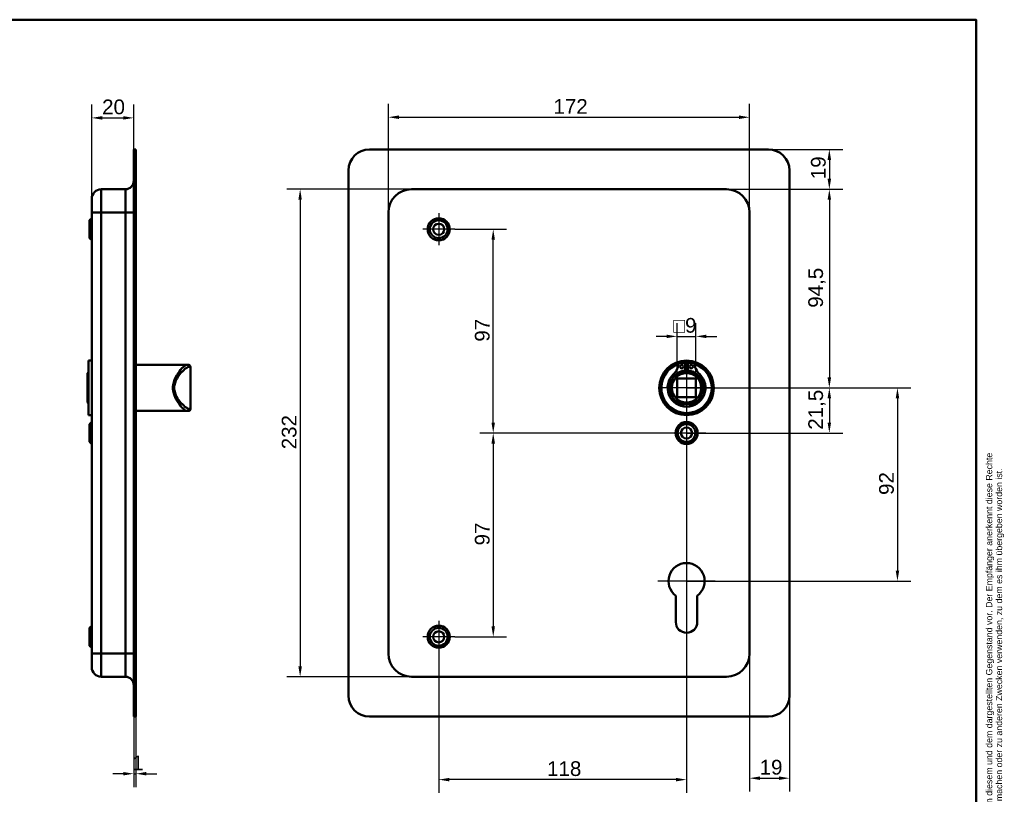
# Model space of a CAD drawing. Header units: millimetres. Extents: x 20 to 833, y 20 to 574.
# Tile 7 of 7: x 365 to 833, y 205 to 574. Entities that reach past the tile are written whole.
import ezdxf
from ezdxf.enums import TextEntityAlignment as Align

# ---------------------------------------------------------------- set-up
doc = ezdxf.new("R2010")
doc.units = ezdxf.units.MM
doc.header["$LTSCALE"] = 2
for name, color, linetype, lineweight in [('Bemaßungen(DIN)', 7, 'Continuous', 25), ('Mittelpunktmarkierung(DIN)', 7, 'Continuous', 25), ('Sichtbare Kanten(DIN)', 7, 'Continuous', 50), ('Sichtbare tangentiale Kanten(DIN)', 7, 'Continuous', 50), ('Skizziergeometrie(DIN)', 7, 'Continuous', 50), ('Skizzierlinie(DIN)', 7, 'Continuous', 25), ('Symbole(DIN)', 7, 'Continuous', 25)]:
    doc.layers.add(name, color=color, linetype=linetype, lineweight=lineweight)
doc.styles.add('Aktuell-DIN', font='arial.ttf')
doc.styles.add('STANDARD-DIN~0', font='arial.ttf')
doc.styles.add('Textstil10', font='arial.ttf')
doc.styles.add('Textstil41', font='arial.ttf', dxfattribs={"width": 0.8})
doc.styles.add('Textstil83', font='arial.ttf', dxfattribs={"width": 0.8})
doc.dimstyles.new('CAD-LAN', dxfattribs={"dimscale": 2, "dimtxt": 3.5, "dimasz": 2.5, "dimexe": 3.175, "dimexo": 0, "dimgap": 0.8, "dimtad": 1, "dimrnd": 1e-08, "dimtxsty": 'STANDARD-DIN~0', "dimcen": 0.09, "dimdle": 10, "dimclrd": 250, "dimclre": 250, "dimclrt": 250, "dimadec": 0, "dimazin": 2, "dimtfac": 1, "dimtmove": 0, "dimatfit": 3, "dimfxl": 1, "dimtolj": 1, "dimtzin": 0, "dimlwd": 25, "dimlwe": 25, "dimarcsym": 0})

# ---------------------------------------------------------------- blocks, each defined once
blk = doc.blocks.new('Ränder Standardrahmen')
at = {"layer": 'Skizziergeometrie(DIN)', "flags": 128}
blk.add_lwpolyline([(10, 10), (10, 287), (410, 287), (410, 10), (10, 10)], dxfattribs=at)
blk = doc.blocks.new('Schriftfelder Heusser')
at = {"layer": 'Skizziergeometrie(DIN)'}
for p, q in [((101, 229.92), (101, 236.92)), ((101, 236.92), (291, 236.92)), ((111, 229.92), (111, 236.92)), ((123, 229.92), (123, 236.92)), ((232, 229.92), (232, 236.92)), ((256, 229.92), (256, 236.92)), ((291, 236.92), (291, 229.92)), ((101, 191.42), (101, 229.92)), ((101, 229.92), (291, 229.92)), ((111, 229.92), (111, 221.42)), ((123, 229.92), (123, 221.42)), ((232, 229.92), (232, 221.42)), ((256, 229.92), (256, 221.42)), ((291, 229.92), (291, 191.42)), ((101, 221.42), (291, 221.42)), ((150, 221.42), (150, 204.42)), ((198.85, 221.42), (198.85, 204.42)), ((216.35, 221.42), (216.35, 204.42)), ((238.35, 221.42), (238.35, 204.42)), ((278, 221.42), (278, 191.42)), ((278, 208.67), (291, 208.67)), ((101, 204.42), (291, 204.42)), ((142, 204.42), (142, 191.42)), ((236, 204.42), (236, 191.42)), ((278, 200.17), (291, 200.17)), ((291, 191.42), (101, 191.42))]:
    blk.add_line(p, q, dxfattribs=at)
at = {"layer": 'Skizzierlinie(DIN)'}
for p, q in [((113.5, 221.42), (113.5, 204.42)), ((118, 221.42), (118, 204.42)), ((162.35, 221.42), (162.35, 204.42)), ((166.85, 221.42), (166.85, 204.42)), ((113.5, 217.17), (150, 217.17)), ((162.35, 217.17), (278, 217.17)), ((113.5, 212.92), (150, 212.92)), ((162.35, 212.92), (278, 212.92)), ((113.5, 208.67), (150, 208.67)), ((162.35, 208.67), (278, 208.67))]:
    blk.add_line(p, q, dxfattribs=at)
for centre in [(115.75, 219.25), (164.6, 219.25), (115.75, 215.04), (164.6, 215.04), (115.75, 210.79), (164.6, 210.79), (115.75, 206.54), (164.6, 206.54)]:
    blk.add_circle(centre, 1.75, dxfattribs=at)
at = {"layer": 'Symbole(DIN)', "color": 7, "insert": (293.33, 191.7), "char_height": 1.5, "width": 182.3003, "attachment_point": 1, "rotation": 90, "line_spacing_factor": 0.944221, "style": 'Aktuell-DIN'}
blk.add_mtext('\\fArial|b0|i0;\\H1.5000;Die Schlossfabrik Heusser AG ist Eigentümerin dieses Dokumentes und behält sich alle Rechte an diesem und dem dargestellten Gegenstand vor. Der Empfänger anerkennt diese Rechte\\Pund wird das Dokument nicht ohne schriftliche Ermächtigung der Eigentümerin Dritten zugänglich machen oder zu anderen Zwecken verwenden, zu dem es ihm übergeben worden ist.\\P ', dxfattribs=at)
at = {"layer": 'Symbole(DIN)', "color": 179, "true_color": 0x262659, "style": 'Aktuell-DIN'}
for s, insert, char_height, attachment_point in [('Material', (265.02, 225.62), 2.489, 5), ('Pos.', (106, 227), 2.489, 2), ('Menge', (117, 227), 2.489, 2), ('Benennung', (125.81, 225.38), 2.489, 4), ('B-Nummer', (234.74, 225.62), 2.489, 4), ('\\fArial|b0|i0;Gezeichnet', (200.05, 219.23), 2, 4), ('\\fArial|b0|i0;a', (115.81, 219.53), 2, 5), ('\\fArial|b0|i0;e', (164.54, 219.53), 2, 5), ('\\fArial|b0|i0;b', (115.75, 215), 2, 5), ('\\fArial|b0|i0;f', (164.55, 215.06), 2, 5), ('\\fArial|b0|i0;Freigegeben', (199.92, 216), 2, 1), ('\\fArial|b0|i0;c', (115.75, 211.01), 2, 5), ('\\fArial|b0|i0;g', (164.63, 211.05), 2, 5), ('\\fArial|b0|i0;Projekt', (200, 211.98), 2, 1), ('\\fArial|b0|i0;d', (115.76, 206.55), 2, 5), ('\\fArial|b0|i0;h', (164.55, 206.57), 2, 5), ('\\fArial|b0|i0;CAD-Nr.', (200, 207.5), 2, 1), ('\\fArial|b0|i0;\\H2.0000;Massstab', (284.39, 206.37), 2, 5), ('\\fArial|b0|i0;\\H2.0000;Baugruppe', (143.1, 203.73), 2, 1), ('\\fArial|b0|i0;Zeichnungs-Nr.', (237, 203.5), 2, 1), ('\\fArial|b0|i0;\\H2.5000;4853 Murgenthal', (113.33, 192.46), 2.5, 7)]:
    blk.add_mtext(s, dxfattribs=dict(at, insert=insert, char_height=char_height, attachment_point=attachment_point))
at = {"layer": 'Symbole(DIN)', "color": 179, "true_color": 0x262659, "attachment_point": 5, "style": 'Aktuell-DIN'}
for s, insert, char_height, width in [('Änd.', (107.21, 213), 2.489, 12.3494), ('Änd.', (156.12, 212.76), 2.489, 12.3494), ('\\fArial|b0|i0;Änderung', (284.51, 202.33), 2, 12.1143)]:
    blk.add_mtext(s, dxfattribs=dict(at, insert=insert, char_height=char_height, width=width))
at = {"layer": 'Symbole(DIN)', "color": 7, "insert": (143.1, 196.62), "char_height": 4.5, "width": 90.18, "attachment_point": 4, "style": 'Aktuell-DIN'}
blk.add_mtext('\\fArial|b0|i0;\\W0.90;\\H4.5000;Heusser-Muschel Serie 6  EN179', dxfattribs=at)
at = {"layer": 'Symbole(DIN)', "color": 179, "true_color": 0x262659}
for tag, height, style, p in [('AUTOR', 2.49, 'Aktuell-DIN', (240.03, 219.26)), ('KONTROLLDATUM', 2, 'Textstil10', (217.42, 215.04)), ('KONTROLLIERT_VON', 2, 'Textstil10', (239.98, 215.05))]:
    blk.add_attdef(tag, text='', height=height, dxfattribs=dict(at, style=style)).set_placement(p, align=Align.MIDDLE_LEFT)
at = {"layer": 'Symbole(DIN)', "color": 179, "true_color": 0x262659, "style": 'Textstil10'}
blk.add_attdef('ERSTELLUNGSDATUM_001', (217.26, 218.29), '', height=2, dxfattribs=at)
at = {"layer": 'Symbole(DIN)', "color": 7, "style": 'Textstil83', "width": 0.8}
blk.add_attdef('Anfänglicher_Ansichtsmaßstab_001', (281.57, 213.34), '', height=2.3, dxfattribs=at)
at = {"layer": 'Symbole(DIN)', "color": 179, "true_color": 0x262659, "style": 'Textstil10'}
blk.add_attdef('PROJEKT', text='', height=2, dxfattribs=at).set_placement((217.77, 209.72), align=Align.BOTTOM_LEFT)
at = {"layer": 'Symbole(DIN)', "color": 7, "style": 'Textstil41', "width": 0.8}
blk.add_attdef('STATUS', text='', height=5, dxfattribs=at).set_placement((284.53, 195.86), align=Align.MIDDLE_CENTER)
blk = doc.blocks.new('*D8')
at = {"layer": 'Bemaßungen(DIN)', "color": 250, "linetype": 'Continuous', "lineweight": 25, "true_color": 0x3f3f3f, "transparency": 16777216}
for p, q in [((540.09, 482.26), (540.09, 533.92)), ((712.09, 482.26), (712.09, 533.92)), ((545.09, 527.57), (707.09, 527.57))]:
    blk.add_line(p, q, dxfattribs=at)
at = {"layer": 'Bemaßungen(DIN)', "color": 250, "linetype": 'Continuous', "true_color": 0x3f3f3f, "transparency": 16777216}
for points in [[(545.09, 528.41), (545.09, 526.74), (540.09, 527.57)], [(707.09, 528.41), (707.09, 526.74), (712.09, 527.57)]]:
    blk.add_solid(points, dxfattribs=at)
at = {"layer": 'Defpoints', "color": 0, "linetype": 'Continuous', "transparency": 16777216}
for p in [(712.09, 527.57), (540.09, 482.26), (712.09, 482.26)]:
    blk.add_point(p, dxfattribs=at)
at = {"layer": 'Bemaßungen(DIN)', "color": 250, "linetype": 'Continuous', "lineweight": 25, "true_color": 0x3f3f3f, "transparency": 16777216, "insert": (618.72, 536.2), "char_height": 7, "attachment_point": 1, "style": 'STANDARD-DIN~0'}
blk.add_mtext('\\A1;172', dxfattribs=at)
blk = doc.blocks.new('*D9')
at = {"layer": 'Bemaßungen(DIN)', "color": 250, "linetype": 'Continuous', "lineweight": 25, "true_color": 0x3f3f3f, "transparency": 16777216}
for p, q in [((551.09, 493.26), (491.74, 493.26)), ((498.09, 488.26), (498.09, 266.26)), ((551.09, 261.26), (491.74, 261.26))]:
    blk.add_line(p, q, dxfattribs=at)
at = {"layer": 'Bemaßungen(DIN)', "color": 250, "linetype": 'Continuous', "true_color": 0x3f3f3f, "transparency": 16777216}
for points in [[(497.25, 488.26), (498.92, 488.26), (498.09, 493.26)], [(497.25, 266.26), (498.92, 266.26), (498.09, 261.26)]]:
    blk.add_solid(points, dxfattribs=at)
at = {"layer": 'Defpoints', "color": 0, "linetype": 'Continuous', "transparency": 16777216}
for p in [(551.09, 493.26), (498.09, 261.26), (551.09, 261.26)]:
    blk.add_point(p, dxfattribs=at)
at = {"layer": 'Bemaßungen(DIN)', "color": 250, "linetype": 'Continuous', "lineweight": 25, "true_color": 0x3f3f3f, "transparency": 16777216, "insert": (489.33, 369.5), "char_height": 7, "attachment_point": 1, "rotation": 90, "style": 'STANDARD-DIN~0'}
blk.add_mtext('\\A1;232', dxfattribs=at)
blk = doc.blocks.new('*D10')
at = {"layer": 'Bemaßungen(DIN)', "color": 250, "linetype": 'Continuous', "lineweight": 25, "true_color": 0x3f3f3f, "transparency": 16777216}
for p, q in [((701.09, 493.26), (756.44, 493.26)), ((750.09, 488.26), (750.09, 403.76)), ((682.09, 398.76), (756.44, 398.76))]:
    blk.add_line(p, q, dxfattribs=at)
at = {"layer": 'Bemaßungen(DIN)', "color": 250, "linetype": 'Continuous', "true_color": 0x3f3f3f, "transparency": 16777216}
for points in [[(749.25, 488.26), (750.92, 488.26), (750.09, 493.26)], [(749.25, 403.76), (750.92, 403.76), (750.09, 398.76)]]:
    blk.add_solid(points, dxfattribs=at)
at = {"layer": 'Defpoints', "color": 0, "linetype": 'Continuous', "transparency": 16777216}
for p in [(701.09, 493.26), (682.09, 398.76), (750.09, 398.76)]:
    blk.add_point(p, dxfattribs=at)
at = {"layer": 'Bemaßungen(DIN)', "color": 250, "linetype": 'Continuous', "lineweight": 25, "true_color": 0x3f3f3f, "transparency": 16777216, "insert": (740.07, 436.89), "char_height": 7, "attachment_point": 1, "rotation": 90, "style": 'STANDARD-DIN~0'}
blk.add_mtext('\\A1;94,5', dxfattribs=at)
blk = doc.blocks.new('*D11')
at = {"layer": 'Bemaßungen(DIN)', "color": 250, "linetype": 'Continuous', "lineweight": 25, "true_color": 0x3f3f3f, "transparency": 16777216}
for p, q in [((682.09, 398.76), (756.44, 398.76)), ((750.09, 393.76), (750.09, 382.26)), ((682.09, 377.26), (756.44, 377.26))]:
    blk.add_line(p, q, dxfattribs=at)
at = {"layer": 'Bemaßungen(DIN)', "color": 250, "linetype": 'Continuous', "true_color": 0x3f3f3f, "transparency": 16777216}
for points in [[(749.25, 393.76), (750.92, 393.76), (750.09, 398.76)], [(749.25, 382.26), (750.92, 382.26), (750.09, 377.26)]]:
    blk.add_solid(points, dxfattribs=at)
at = {"layer": 'Defpoints', "color": 0, "linetype": 'Continuous', "transparency": 16777216}
for p in [(682.09, 398.76), (682.09, 377.26), (750.09, 377.26)]:
    blk.add_point(p, dxfattribs=at)
at = {"layer": 'Bemaßungen(DIN)', "color": 250, "linetype": 'Continuous', "lineweight": 25, "true_color": 0x3f3f3f, "transparency": 16777216, "insert": (740.07, 378.83), "char_height": 7, "attachment_point": 1, "rotation": 90, "style": 'STANDARD-DIN~0'}
blk.add_mtext('\\A1;21,5', dxfattribs=at)
blk = doc.blocks.new('*D12')
at = {"layer": 'Bemaßungen(DIN)', "color": 250, "linetype": 'Continuous', "lineweight": 25, "true_color": 0x3f3f3f, "transparency": 16777216}
for p, q in [((682.09, 398.76), (788.87, 398.76)), ((782.52, 393.76), (782.52, 311.76)), ((682.09, 306.76), (788.87, 306.76))]:
    blk.add_line(p, q, dxfattribs=at)
at = {"layer": 'Bemaßungen(DIN)', "color": 250, "linetype": 'Continuous', "true_color": 0x3f3f3f, "transparency": 16777216}
for points in [[(781.69, 393.76), (783.36, 393.76), (782.52, 398.76)], [(781.69, 311.76), (783.36, 311.76), (782.52, 306.76)]]:
    blk.add_solid(points, dxfattribs=at)
at = {"layer": 'Defpoints', "color": 0, "linetype": 'Continuous', "transparency": 16777216}
for p in [(682.09, 398.76), (682.09, 306.76), (782.52, 306.76)]:
    blk.add_point(p, dxfattribs=at)
at = {"layer": 'Bemaßungen(DIN)', "color": 250, "linetype": 'Continuous', "lineweight": 25, "true_color": 0x3f3f3f, "transparency": 16777216, "insert": (773.78, 347.78), "char_height": 7, "attachment_point": 1, "rotation": 90, "style": 'STANDARD-DIN~0'}
blk.add_mtext('\\A1;92', dxfattribs=at)
blk = doc.blocks.new('*D13')
at = {"layer": 'Bemaßungen(DIN)', "color": 250, "linetype": 'Continuous', "lineweight": 25, "true_color": 0x3f3f3f, "transparency": 16777216}
for p, q in [((721.09, 512.26), (756.44, 512.26)), ((750.09, 507.26), (750.09, 498.26)), ((701.09, 493.26), (756.44, 493.26))]:
    blk.add_line(p, q, dxfattribs=at)
at = {"layer": 'Bemaßungen(DIN)', "color": 250, "linetype": 'Continuous', "true_color": 0x3f3f3f, "transparency": 16777216}
for points in [[(749.25, 507.26), (750.92, 507.26), (750.09, 512.26)], [(749.25, 498.26), (750.92, 498.26), (750.09, 493.26)]]:
    blk.add_solid(points, dxfattribs=at)
at = {"layer": 'Defpoints', "color": 0, "linetype": 'Continuous', "transparency": 16777216}
for p in [(721.09, 512.26), (701.09, 493.26), (750.09, 493.26)]:
    blk.add_point(p, dxfattribs=at)
at = {"layer": 'Bemaßungen(DIN)', "color": 250, "linetype": 'Continuous', "lineweight": 25, "true_color": 0x3f3f3f, "transparency": 16777216, "insert": (741.34, 498.07), "char_height": 7, "attachment_point": 1, "rotation": 90, "style": 'STANDARD-DIN~0'}
blk.add_mtext('\\A1;19', dxfattribs=at)
blk = doc.blocks.new('*D14')
at = {"layer": 'Bemaßungen(DIN)', "color": 250, "linetype": 'Continuous', "lineweight": 25, "true_color": 0x3f3f3f, "transparency": 16777216}
for p, q in [((571.74, 474.26), (596.39, 474.26)), ((590.04, 382.26), (590.04, 469.26)), ((682.09, 377.26), (583.69, 377.26))]:
    blk.add_line(p, q, dxfattribs=at)
at = {"layer": 'Bemaßungen(DIN)', "color": 250, "linetype": 'Continuous', "true_color": 0x3f3f3f, "transparency": 16777216}
for points in [[(589.21, 469.26), (590.87, 469.26), (590.04, 474.26)], [(589.21, 382.26), (590.87, 382.26), (590.04, 377.26)]]:
    blk.add_solid(points, dxfattribs=at)
at = {"layer": 'Defpoints', "color": 0, "linetype": 'Continuous', "transparency": 16777216}
for p in [(571.74, 474.26), (590.04, 474.26), (682.09, 377.26)]:
    blk.add_point(p, dxfattribs=at)
at = {"layer": 'Bemaßungen(DIN)', "color": 250, "linetype": 'Continuous', "lineweight": 25, "true_color": 0x3f3f3f, "transparency": 16777216, "insert": (581.29, 420.74), "char_height": 7, "attachment_point": 1, "rotation": 90, "style": 'STANDARD-DIN~0'}
blk.add_mtext('\\A1;97', dxfattribs=at)
blk = doc.blocks.new('*D15')
at = {"layer": 'Bemaßungen(DIN)', "color": 250, "linetype": 'Continuous', "lineweight": 25, "true_color": 0x3f3f3f, "transparency": 16777216}
for p, q in [((682.09, 377.26), (583.69, 377.26)), ((590.04, 372.26), (590.04, 285.26)), ((571.74, 280.26), (596.39, 280.26))]:
    blk.add_line(p, q, dxfattribs=at)
at = {"layer": 'Bemaßungen(DIN)', "color": 250, "linetype": 'Continuous', "true_color": 0x3f3f3f, "transparency": 16777216}
for points in [[(589.21, 372.26), (590.87, 372.26), (590.04, 377.26)], [(589.21, 285.26), (590.87, 285.26), (590.04, 280.26)]]:
    blk.add_solid(points, dxfattribs=at)
at = {"layer": 'Defpoints', "color": 0, "linetype": 'Continuous', "transparency": 16777216}
for p in [(682.09, 377.26), (571.74, 280.26), (590.04, 280.26)]:
    blk.add_point(p, dxfattribs=at)
at = {"layer": 'Bemaßungen(DIN)', "color": 250, "linetype": 'Continuous', "lineweight": 25, "true_color": 0x3f3f3f, "transparency": 16777216, "insert": (581.29, 323.74), "char_height": 7, "attachment_point": 1, "rotation": 90, "style": 'STANDARD-DIN~0'}
blk.add_mtext('\\A1;97', dxfattribs=at)
blk = doc.blocks.new('*D16')
at = {"layer": 'Bemaßungen(DIN)', "color": 250, "linetype": 'Continuous', "lineweight": 25, "true_color": 0x3f3f3f, "transparency": 16777216}
for p, q in [((682.09, 368.01), (682.09, 205.91)), ((564.09, 272.61), (564.09, 205.91)), ((677.09, 212.26), (569.09, 212.26))]:
    blk.add_line(p, q, dxfattribs=at)
at = {"layer": 'Bemaßungen(DIN)', "color": 250, "linetype": 'Continuous', "true_color": 0x3f3f3f, "transparency": 16777216}
for points in [[(569.09, 213.09), (569.09, 211.43), (564.09, 212.26)], [(677.09, 213.09), (677.09, 211.43), (682.09, 212.26)]]:
    blk.add_solid(points, dxfattribs=at)
at = {"layer": 'Defpoints', "color": 0, "linetype": 'Continuous', "transparency": 16777216}
for p in [(682.09, 368.01), (564.09, 272.61), (564.09, 212.26)]:
    blk.add_point(p, dxfattribs=at)
at = {"layer": 'Bemaßungen(DIN)', "color": 250, "linetype": 'Continuous', "lineweight": 25, "true_color": 0x3f3f3f, "transparency": 16777216, "insert": (615.68, 221.01), "char_height": 7, "attachment_point": 1, "style": 'STANDARD-DIN~0'}
blk.add_mtext('\\A1;118', dxfattribs=at)
blk = doc.blocks.new('*D17')
at = {"layer": 'Bemaßungen(DIN)', "color": 250, "linetype": 'Continuous', "lineweight": 25, "true_color": 0x3f3f3f, "transparency": 16777216}
for p, q in [((712.09, 272.26), (712.09, 206.6)), ((731.09, 252.26), (731.09, 206.6)), ((717.09, 212.95), (726.09, 212.95))]:
    blk.add_line(p, q, dxfattribs=at)
at = {"layer": 'Bemaßungen(DIN)', "color": 250, "linetype": 'Continuous', "true_color": 0x3f3f3f, "transparency": 16777216}
for points in [[(717.09, 213.79), (717.09, 212.12), (712.09, 212.95)], [(726.09, 213.79), (726.09, 212.12), (731.09, 212.95)]]:
    blk.add_solid(points, dxfattribs=at)
at = {"layer": 'Defpoints', "color": 0, "linetype": 'Continuous', "transparency": 16777216}
for p in [(712.09, 272.26), (731.09, 252.26), (731.09, 212.95)]:
    blk.add_point(p, dxfattribs=at)
at = {"layer": 'Bemaßungen(DIN)', "color": 250, "linetype": 'Continuous', "lineweight": 25, "true_color": 0x3f3f3f, "transparency": 16777216, "insert": (716.9, 221.7), "char_height": 7, "attachment_point": 1, "style": 'STANDARD-DIN~0'}
blk.add_mtext('\\A1;19', dxfattribs=at)
blk = doc.blocks.new('*D18')
at = {"layer": 'Bemaßungen(DIN)', "color": 250, "linetype": 'Continuous', "lineweight": 25, "true_color": 0x3f3f3f, "transparency": 16777216}
for p, q in [((677.59, 403.26), (677.59, 429.61)), ((686.59, 403.26), (686.59, 429.61)), ((672.59, 423.26), (667.59, 423.26)), ((677.59, 423.26), (686.59, 423.26)), ((691.59, 423.26), (696.59, 423.26))]:
    blk.add_line(p, q, dxfattribs=at)
at = {"layer": 'Bemaßungen(DIN)', "color": 250, "linetype": 'Continuous', "true_color": 0x3f3f3f, "transparency": 16777216}
for points in [[(672.59, 424.09), (672.59, 422.43), (677.59, 423.26)], [(691.59, 424.09), (691.59, 422.43), (686.59, 423.26)]]:
    blk.add_solid(points, dxfattribs=at)
at = {"layer": 'Defpoints', "color": 0, "linetype": 'Continuous', "transparency": 16777216}
for p in [(686.59, 423.26), (677.59, 403.26), (686.59, 403.26)]:
    blk.add_point(p, dxfattribs=at)
at = {"layer": 'Bemaßungen(DIN)', "color": 250, "linetype": 'Continuous', "lineweight": 25, "true_color": 0x3f3f3f, "transparency": 16777216, "insert": (675.72, 432.01), "char_height": 7, "attachment_point": 1, "style": 'STANDARD-DIN~0'}
blk.add_mtext('\\A1;\\fAIGDT|b0|i0;\\H7.0000;o\\fArial|b0|i0;\\H7.0000;9', dxfattribs=at)
blk = doc.blocks.new('*D19')
at = {"layer": 'Bemaßungen(DIN)', "color": 250, "linetype": 'Continuous', "lineweight": 25, "true_color": 0x3f3f3f, "transparency": 16777216}
for p, q in [((398.86, 488.76), (398.86, 533.61)), ((418.86, 512.26), (418.86, 533.61)), ((403.86, 527.26), (413.86, 527.26))]:
    blk.add_line(p, q, dxfattribs=at)
at = {"layer": 'Bemaßungen(DIN)', "color": 250, "linetype": 'Continuous', "true_color": 0x3f3f3f, "transparency": 16777216}
for points in [[(403.86, 528.09), (403.86, 526.43), (398.86, 527.26)], [(413.86, 528.09), (413.86, 526.43), (418.86, 527.26)]]:
    blk.add_solid(points, dxfattribs=at)
at = {"layer": 'Defpoints', "color": 0, "linetype": 'Continuous', "transparency": 16777216}
for p in [(418.86, 527.26), (418.86, 512.26), (398.86, 488.76)]:
    blk.add_point(p, dxfattribs=at)
at = {"layer": 'Bemaßungen(DIN)', "color": 250, "linetype": 'Continuous', "lineweight": 25, "true_color": 0x3f3f3f, "transparency": 16777216, "insert": (403.79, 536.01), "char_height": 7, "attachment_point": 1, "style": 'STANDARD-DIN~0'}
blk.add_mtext('\\A1;20', dxfattribs=at)
blk = doc.blocks.new('*D20')
at = {"layer": 'Bemaßungen(DIN)', "color": 250, "linetype": 'Continuous', "lineweight": 25, "true_color": 0x3f3f3f, "transparency": 16777216}
for p, q in [((418.86, 242.26), (418.86, 208.73)), ((419.86, 242.26), (419.86, 208.73)), ((413.86, 215.08), (408.86, 215.08)), ((418.86, 215.08), (419.86, 215.08)), ((424.86, 215.08), (429.86, 215.08))]:
    blk.add_line(p, q, dxfattribs=at)
at = {"layer": 'Bemaßungen(DIN)', "color": 250, "linetype": 'Continuous', "true_color": 0x3f3f3f, "transparency": 16777216}
for points in [[(413.86, 215.92), (413.86, 214.25), (418.86, 215.08)], [(424.86, 215.92), (424.86, 214.25), (419.86, 215.08)]]:
    blk.add_solid(points, dxfattribs=at)
at = {"layer": 'Defpoints', "color": 0, "linetype": 'Continuous', "transparency": 16777216}
for p in [(418.86, 242.26), (419.86, 242.26), (419.86, 215.08)]:
    blk.add_point(p, dxfattribs=at)
at = {"layer": 'Bemaßungen(DIN)', "color": 250, "linetype": 'Continuous', "lineweight": 25, "true_color": 0x3f3f3f, "transparency": 16777216, "insert": (418.07, 223.71), "char_height": 7, "attachment_point": 1, "style": 'STANDARD-DIN~0'}
blk.add_mtext('\\A1;1', dxfattribs=at)

msp = doc.modelspace()

# ---------------------------------------------------------------- linework, layer by layer
at = {"layer": 'Mittelpunktmarkierung(DIN)', "linetype": 'Continuous'}
for p, q in [((564.088, 481.909), (564.088, 466.609)), ((571.738, 474.259), (556.438, 474.259)), ((682.088, 410.759), (682.088, 386.759)), ((694.088, 398.759), (670.088, 398.759)), ((682.088, 386.509), (682.088, 368.009)), ((691.338, 377.259), (672.838, 377.259)), ((682.088, 320.359), (682.088, 296.759)), ((695.688, 306.759), (668.488, 306.759)), ((564.088, 287.909), (564.088, 272.609)), ((571.738, 280.259), (556.438, 280.259))]:
    msp.add_line(p, q, dxfattribs=at)
at = {"layer": 'Sichtbare Kanten(DIN)'}
for p, q in [((419.856, 512.259), (418.856, 512.259)), ((418.856, 502.259), (418.856, 512.259)), ((419.856, 512.259), (419.856, 502.259)), ((531.088, 512.259), (721.088, 512.259)), ((418.856, 502.259), (418.856, 252.259)), ((419.856, 502.259), (419.856, 252.259)), ((521.088, 252.259), (521.088, 502.259)), ((731.088, 502.259), (731.088, 252.259)), ((414.856, 493.259), (403.356, 493.259)), ((701.088, 493.259), (551.088, 493.259)), ((398.856, 482.259), (398.856, 488.759)), ((397.856, 478.509), (398.856, 479.509)), ((397.856, 470.009), (397.856, 478.509)), ((398.856, 482.259), (398.856, 272.259)), ((540.088, 482.259), (540.088, 272.259)), ((712.088, 272.259), (712.088, 482.259)), ((397.856, 470.009), (398.856, 469.009)), ((397.356, 411.759), (397.356, 385.759)), ((397.356, 411.759), (398.856, 411.759)), ((419.856, 409.759), (439.856, 409.759)), ((439.856, 409.759), (444.186, 409.759)), ((444.186, 409.759), (444.856, 409.759)), ((445.856, 388.759), (445.856, 408.759)), ((678.447, 410.717), (681.471, 410.717)), ((681.471, 410.717), (681.471, 407.017)), ((682.704, 407.017), (682.704, 410.717)), ((682.704, 410.717), (685.728, 410.717)), ((396.856, 405.759), (397.356, 406.259)), ((396.856, 391.759), (396.856, 405.759)), ((677.588, 394.259), (677.588, 403.259)), ((677.588, 403.259), (686.588, 403.259)), ((686.588, 403.259), (686.588, 394.259)), ((686.588, 394.259), (677.588, 394.259)), ((396.856, 391.759), (397.356, 391.259)), ((397.356, 385.759), (398.856, 385.759)), ((419.856, 387.759), (439.856, 387.759)), ((439.856, 387.759), (444.186, 387.759)), ((444.856, 387.759), (444.186, 387.759)), ((397.856, 381.509), (398.856, 382.509)), ((397.856, 373.009), (397.856, 381.509)), ((397.856, 373.009), (398.856, 372.009)), ((676.988, 287.259), (676.988, 299.834)), ((687.188, 299.834), (687.188, 287.259)), ((397.856, 284.509), (398.856, 285.509)), ((397.856, 276.009), (397.856, 284.509)), ((397.856, 276.009), (398.856, 275.009)), ((398.856, 265.759), (398.856, 272.259)), ((414.856, 261.259), (403.356, 261.259)), ((551.088, 261.259), (701.088, 261.259)), ((418.856, 242.259), (418.856, 252.259)), ((419.856, 252.259), (419.856, 242.259)), ((418.856, 242.259), (419.856, 242.259)), ((721.088, 242.259), (531.088, 242.259))]:
    msp.add_line(p, q, dxfattribs=at)
for centre, radius in [((564.088, 474.259), 5.25), ((564.088, 474.259), 4.25), ((564.088, 474.259), 2.65), ((682.088, 398.759), 13), ((682.088, 398.759), 12.5), ((679.856, 408.867), 0.85), ((684.319, 408.867), 0.85), ((682.088, 398.759), 8), ((682.088, 398.759), 7), ((682.088, 377.259), 5.25), ((682.088, 377.259), 4.25), ((682.088, 377.259), 2.65), ((564.088, 280.259), 5.25), ((564.088, 280.259), 4.25), ((564.088, 280.259), 2.65)]:
    msp.add_circle(centre, radius, dxfattribs=at)
for centre, radius, start, end in [((531.088, 502.259), 10, 90, 180), ((721.088, 502.259), 10, 0, 90), ((414.856, 497.259), 4, 270, 0), ((403.356, 488.759), 4.5, 90, 180), ((551.088, 482.259), 11, 90, 180), ((701.088, 482.259), 11, 0, 90), ((444.856, 408.759), 1, 0, 90), ((682.088, 398.759), 12, 108.17213, 71.82787), ((669.765, 411.457), 8.678, 314.1409, 355.03295), ((682.088, 398.759), 12, 85.21102, 94.78898), ((694.41, 411.457), 8.678, 184.96705, 225.8591), ((682.088, 398.759), 9.017, 134.1409, 45.8591), ((682.088, 399.492), 7.55, 94.68501, 144.3129), ((682.088, 398.759), 8.2, 63.63056, 116.36944), ((682.088, 398.759), 9, 86.0711, 93.9289), ((682.088, 399.492), 7.55, 35.6871, 85.31499), ((444.856, 388.759), 1, 270, 0), ((682.088, 306.759), 8.6, 306.37184, 233.62816), ((682.088, 287.259), 5.1, 180, 0), ((551.088, 272.259), 11, 180, 270), ((701.088, 272.259), 11, 270, 0), ((403.356, 265.759), 4.5, 180, 270), ((414.856, 257.259), 4, 0, 90), ((531.088, 252.259), 10, 180, 270), ((721.088, 252.259), 10, 270, 0)]:
    msp.add_arc(centre, radius, start, end, dxfattribs=at)
at = {"layer": 'Sichtbare tangentiale Kanten(DIN)'}
for p, q in [((418.856, 502.259), (419.856, 502.259)), ((403.356, 493.259), (403.356, 482.259)), ((414.856, 482.259), (414.856, 493.259)), ((403.356, 482.259), (398.856, 482.259)), ((414.856, 482.259), (403.356, 482.259)), ((403.356, 272.259), (403.356, 482.259)), ((414.856, 482.259), (414.856, 272.259)), ((414.856, 482.259), (418.856, 482.259)), ((445.856, 408.759), (445.151, 408.759)), ((445.151, 388.759), (445.856, 388.759)), ((403.356, 272.259), (398.856, 272.259)), ((414.856, 272.259), (403.356, 272.259)), ((403.356, 272.259), (403.356, 261.259)), ((414.856, 261.259), (414.856, 272.259)), ((414.856, 272.259), (418.856, 272.259)), ((419.856, 252.259), (418.856, 252.259))]:
    msp.add_line(p, q, dxfattribs=at)
for centre, major_axis, start_param, end_param in [((444.186, 408.759), (0, 1), 4.712389, 6.2831853), ((444.186, 388.759), (0, -1), 0, 1.5707963)]:
    msp.add_ellipse(centre, major_axis=major_axis, ratio=0.9647528, start_param=start_param, end_param=end_param, dxfattribs=at)
for points, knots in [([(444.186, 409.759), (443.971, 409.759), (443.435, 409.551), (442.042, 408.425), (439.945, 405.961), (437.937, 402.359), (437.377, 398.768), (437.719, 396.531), (438.271, 394.899), (438.948, 393.392), (440.345, 391.073), (442.046, 389.092), (443.434, 387.966), (443.971, 387.759), (444.186, 387.759)], [-3.4261334, -3.4261334, -3.4261334, -3.4261334, -3.1814096, -2.9366858, -2.4472382, -1.9577905, -1.7130667, -1.4683429, -1.345981, -1.2236191, -0.9788953, -0.4894476, -0.2447238, 0, 0, 0, 0]), ([(445.151, 388.759), (444.925, 388.759), (444.643, 388.853), (444.318, 389.028), (443.994, 389.203), (443.628, 389.459), (443.236, 389.779), (442.451, 390.421), (441.555, 391.321), (440.696, 392.425), (440.267, 392.976), (439.847, 393.579), (439.47, 394.236), (439.281, 394.565), (439.103, 394.907), (438.941, 395.264), (438.779, 395.621), (438.634, 395.992), (438.513, 396.374), (438.271, 397.14), (438.128, 397.954), (438.129, 398.768), (438.131, 399.583), (438.278, 400.399), (438.517, 401.162), (438.997, 402.687), (439.841, 403.997), (440.704, 405.099), (441.567, 406.202), (442.453, 407.098), (443.236, 407.738), (443.628, 408.058), (443.993, 408.314), (444.318, 408.489), (444.642, 408.664), (444.925, 408.759), (445.151, 408.759)], [0, 0, 0, 0, 0.2447238, 0.2447238, 0.2447238, 0.4894476, 0.4894476, 0.4894476, 0.9788953, 0.9788953, 0.9788953, 1.2236191, 1.2236191, 1.2236191, 1.345981, 1.345981, 1.345981, 1.4683429, 1.4683429, 1.4683429, 1.7130667, 1.7130667, 1.7130667, 1.9577905, 1.9577905, 1.9577905, 2.4472382, 2.4472382, 2.4472382, 2.9366858, 2.9366858, 2.9366858, 3.1814096, 3.1814096, 3.1814096, 3.4261334, 3.4261334, 3.4261334, 3.4261334])]:
    msp.add_open_spline(points, degree=3, knots=knots, dxfattribs=at)

# ---------------------------------------------------------------- block references
at = {"xscale": 2, "yscale": 2, "zscale": 2}
msp.add_blockref('Ränder Standardrahmen', (0, 0), dxfattribs=at)
msp.add_blockref('Schriftfelder Heusser', (238, -362.833), dxfattribs=at).add_auto_attribs({'ERSTELLUNGSDATUM_001': '21.12.2020', 'Anfänglicher_Ansichtsmaßstab_001': '1 : 2'})

# ---------------------------------------------------------------- dimensions: what is measured, and where the dimension line sits
at = {"layer": 'Bemaßungen(DIN)', "color": 250, "linetype": 'Continuous', "lineweight": 25, "true_color": 0x3f3f3f}
for base, p1, p2, angle, override, picture, middle in [((418.856, 527.259), (398.856, 488.759), (418.856, 512.259), 180, {"dimgap": 0.8, "dimdec": 2, "dimtol": 0, "dimlim": 0, "dimtp": 0, "dimtm": 0, "dimtdec": 2, "dimtofl": 0, "dimatfit": 1}, '*D19', (408.856, 527.259)), ((712.088, 527.573), (540.088, 482.259), (712.088, 482.259), 180, {"dimgap": 0.8, "dimdec": 2, "dimtol": 0, "dimlim": 0, "dimtp": 0, "dimtm": 0, "dimtdec": 2, "dimtofl": 0, "dimatfit": 1}, '*D8', (626.088, 527.573)), ((750.088, 493.259), (721.088, 512.259), (701.088, 493.259), 270, {"dimgap": 0.8, "dimdec": 2, "dimtol": 0, "dimlim": 0, "dimtp": 0, "dimtm": 0, "dimtdec": 2, "dimtofl": 0, "dimatfit": 1}, '*D13', (750.088, 502.759)), ((498.088, 261.259), (551.088, 493.259), (551.088, 261.259), 90, {"dimgap": 0.8, "dimdec": 2, "dimtol": 0, "dimlim": 0, "dimtp": 0, "dimtm": 0, "dimtdec": 2, "dimtofl": 0, "dimatfit": 1}, '*D9', (498.088, 377.259)), ((750.088, 398.759), (701.088, 493.259), (682.088, 398.759), 90, {"dimgap": 0.8, "dimdec": 2, "dimtol": 0, "dimlim": 0, "dimtp": 0, "dimtm": 0, "dimtdec": 2, "dimtofl": 0, "dimatfit": 1}, '*D10', (750.088, 446.009)), ((590.039, 474.259), (682.088, 377.259), (571.738, 474.259), 90, {"dimgap": 0.8, "dimdec": 2, "dimtol": 0, "dimlim": 0, "dimtp": 0, "dimtm": 0, "dimtdec": 2, "dimtofl": 0, "dimatfit": 1}, '*D14', (590.039, 425.759)), ((750.088, 377.259), (682.088, 398.759), (682.088, 377.259), 90, {"dimgap": 0.8, "dimdec": 2, "dimtol": 0, "dimlim": 0, "dimtp": 0, "dimtm": 0, "dimtdec": 2, "dimtofl": 0, "dimatfit": 1}, '*D11', (750.088, 388.009)), ((782.524, 306.759), (682.088, 398.759), (682.088, 306.759), 90, {"dimgap": 0.8, "dimdec": 2, "dimtol": 0, "dimlim": 0, "dimtp": 0, "dimtm": 0, "dimtdec": 2, "dimtofl": 0, "dimatfit": 1}, '*D12', (782.524, 352.759)), ((590.039, 280.259), (682.088, 377.259), (571.738, 280.259), 90, {"dimgap": 0.8, "dimdec": 2, "dimtol": 0, "dimlim": 0, "dimtp": 0, "dimtm": 0, "dimtdec": 2, "dimtofl": 0, "dimatfit": 1}, '*D15', (590.039, 328.759)), ((564.088, 212.259), (682.088, 368.009), (564.088, 272.609), 180, {"dimgap": 0.8, "dimdec": 2, "dimtol": 0, "dimlim": 0, "dimtp": 0, "dimtm": 0, "dimtdec": 2, "dimtofl": 0, "dimatfit": 1}, '*D16', (623.088, 212.259)), ((419.856, 215.082), (418.856, 242.259), (419.856, 242.259), 180, {"dimgap": 0.8, "dimdec": 2, "dimtol": 0, "dimlim": 0, "dimtp": 0, "dimtm": 0, "dimtdec": 2, "dimtofl": 1, "dimatfit": 1}, '*D20', (419.356, 215.082))]:
    dim = msp.add_linear_dim(base=base, p1=p1, p2=p2, angle=angle, dimstyle='CAD-LAN', override=override, dxfattribs=at)
    dim.commit()
    dim.dimension.update_dxf_attribs({"geometry": picture, "text_midpoint": middle, "dimtype": 160})
dim = msp.add_linear_dim(base=(686.588, 423.259), p1=(677.588, 403.259), p2=(686.588, 403.259), angle=180, text='\\fAIGDT|b0|i0;\\H7.0000;o\\fArial|b0|i0;\\H7.0000;<>', dimstyle='CAD-LAN', override={"dimgap": 0.8, "dimdec": 2, "dimtol": 0, "dimlim": 0, "dimtp": 0, "dimtm": 0, "dimtdec": 2, "dimtofl": 1, "dimatfit": 1}, dxfattribs=at)
dim.commit()
dim.dimension.update_dxf_attribs({"geometry": '*D18', "text_midpoint": (682.088, 423.259), "dimtype": 160})
dim = msp.add_linear_dim(base=(731.088, 212.954), p1=(712.088, 272.259), p2=(731.088, 252.259), dimstyle='CAD-LAN', override={"dimgap": 0.8, "dimdec": 2, "dimtol": 0, "dimlim": 0, "dimtp": 0, "dimtm": 0, "dimtdec": 2, "dimtofl": 0, "dimatfit": 1}, dxfattribs=at)
dim.commit()
dim.dimension.update_dxf_attribs({"geometry": '*D17', "text_midpoint": (721.588, 212.954), "dimtype": 160})

doc.saveas('drawing.dxf')
